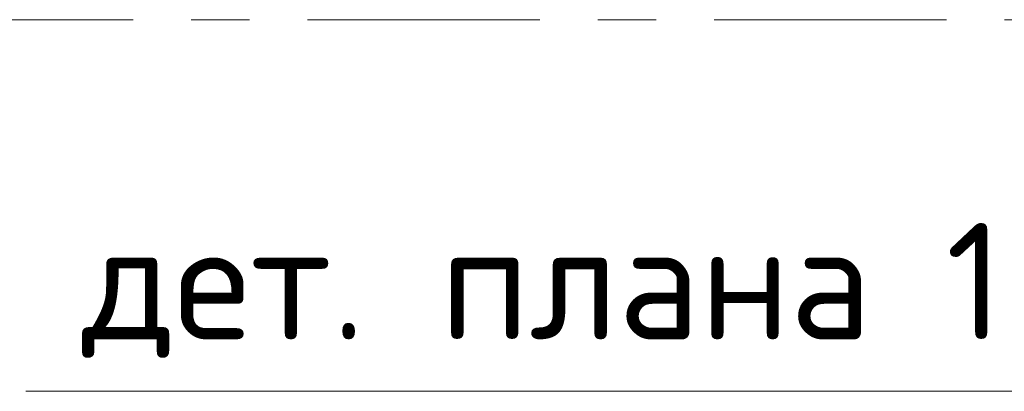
# Model space of a CAD drawing. Header units: metres. Extents: x -38 to 90, y -15 to 21.
# Tile 15 of 127: x 10.175 to 11.869, y 8.361 to 9. Entities that reach past the tile are written whole.
import ezdxf

# ---------------------------------------------------------------- set-up
doc = ezdxf.new("R2010")
doc.units = ezdxf.units.M
doc.linetypes.add('______11', pattern=[0.5, 0.4, -0.05, 0, -0.05])
doc.linetypes.add('______5', pattern=[1.1, 0.8, -0.1, 0.1, -0.1])
doc.layers.add('XR$2$Осевая линия (1)', color=7, linetype='______5', lineweight=13)
doc.layers.add('XR$3$Текст_ общее_1', color=7, linetype='Continuous', lineweight=13)
doc.styles.add('ISOCPEUR', font='txt')

msp = doc.modelspace()

# ---------------------------------------------------------------- linework, layer by layer
at = {"layer": 'XR$2$Осевая линия (1)', "color": 253, "linetype": '______11', "lineweight": 13, "true_color": 0xa0a0a0, "transparency": 33554687}
msp.add_line((-2.63, 9), (62.6, 9), dxfattribs=at)
at = {"layer": 'XR$3$Текст_ общее_1', "color": 7, "linetype": 'Continuous', "lineweight": 13, "transparency": 33554687}
msp.add_lwpolyline([(12.2325, 8.7252), (11.8953, 8.3615), (10.1853, 8.3615)], dxfattribs=at)

# ---------------------------------------------------------------- texts
at = {"layer": 'XR$3$Текст_ общее_1', "color": 7, "linetype": 'Continuous', "lineweight": 13, "transparency": 33554687, "insert": (11.0753, 8.5348), "char_height": 0.2, "width": 1.695238, "attachment_point": 5, "style": 'ISOCPEUR'}
msp.add_mtext('\\A1;{\\fISOCPEUR|i0|b0;\\H0.200000;\\W1.000000;\\C7;дет. плана 1}\\P', dxfattribs=at)

doc.saveas('drawing.dxf')
